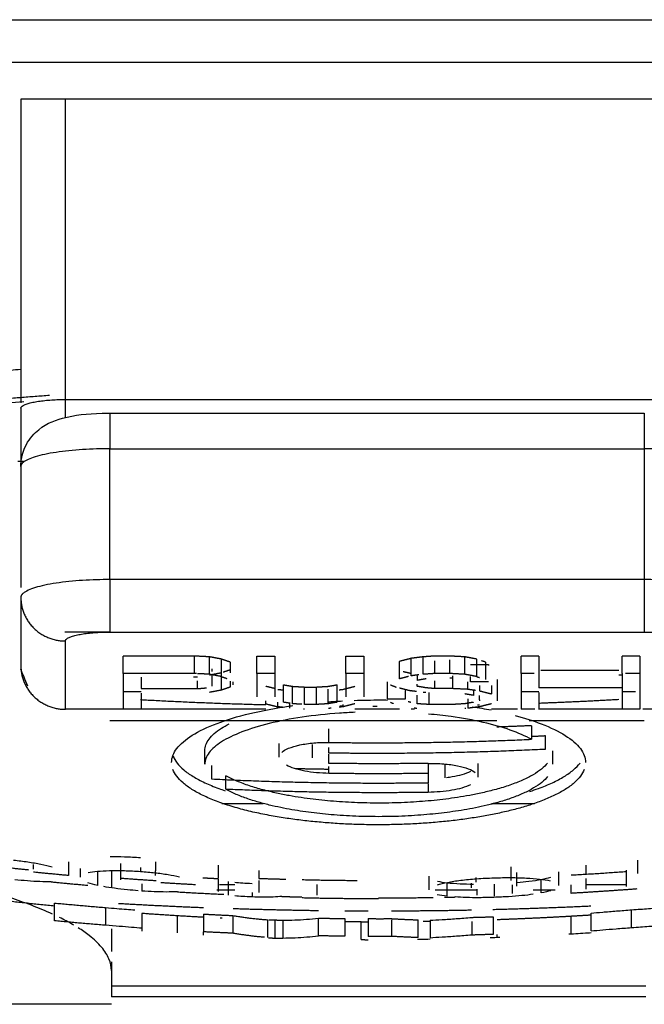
# Model space of a CAD drawing. Header units: millimetres. Extents: x 9946 to 11276, y -3292 to -1962.
# Tile 70 of 170: x 10835.63 to 10842.64, y -2589.94 to -2578.88. Entities that reach past the tile are written whole.
import ezdxf

# ---------------------------------------------------------------- set-up
doc = ezdxf.new("R2010")
doc.units = ezdxf.units.MM
doc.layers.add('ROXX NEO lite', color=7, linetype='Continuous', true_color=0x000000)

msp = doc.modelspace()

# ---------------------------------------------------------------- linework, layer by layer
at = {"layer": 'ROXX NEO lite', "color": 18, "lineweight": -3, "true_color": 0x000000}
for points, degree in [([(10800.438, -2578.88), (10825.138, -2578.88), (10849.838, -2578.88)], 2), ([(10829.288, -2579.355), (10839.638, -2579.355), (10849.988, -2579.355)], 2), ([(10843.638, -2579.773), (10839.638, -2579.773), (10835.638, -2579.773)], 2), ([(10835.638, -2579.773), (10835.638, -2579.843), (10835.638, -2579.913)], 2), ([(10836.138, -2583.145), (10836.138, -2581.459), (10836.138, -2579.773)], 2), ([(10835.638, -2579.913), (10835.638, -2581.548), (10835.638, -2583.184)], 2), ([(10836.138, -2583.145), (10839.638, -2583.145), (10843.138, -2583.145)], 2), ([(10836.638, -2583.297), (10839.638, -2583.297), (10842.638, -2583.297)], 2), ([(10836.638, -2585.167), (10836.638, -2584.433), (10836.638, -2583.698)], 2), ([(10836.638, -2583.698), (10839.638, -2583.698), (10842.638, -2583.698)], 2), ([(10842.638, -2583.698), (10842.638, -2584.433), (10842.638, -2585.167)], 2), ([(10835.667, -2583.842), (10835.635, -2583.842), (10835.603, -2583.842)], 2), ([(10835.638, -2583.897), (10835.638, -2584.576), (10835.638, -2585.256)], 2), ([(10842.638, -2585.167), (10839.638, -2585.167), (10836.638, -2585.167)], 2), ([(10835.638, -2585.367), (10835.638, -2585.751), (10835.638, -2586.134)], 2), ([(10836.132, -2585.754), (10836.385, -2585.754), (10836.638, -2585.754)], 2), ([(10836.638, -2585.757), (10839.638, -2585.757), (10842.638, -2585.757)], 2), ([(10836.138, -2586.624), (10836.138, -2586.241), (10836.138, -2585.857)], 2), ([(10836.788, -2586.222), (10836.788, -2586.124), (10836.788, -2586.026)], 2), ([(10837.588, -2586.026), (10837.188, -2586.026), (10836.788, -2586.026)], 2), ([(10837.588, -2586.222), (10837.588, -2586.124), (10837.588, -2586.026)], 2), ([(10837.755, -2586.035), (10837.672, -2586.031), (10837.588, -2586.026)], 2), ([(10837.755, -2586.231), (10837.755, -2586.133), (10837.755, -2586.035)], 2), ([(10837.888, -2586.06), (10837.822, -2586.047), (10837.755, -2586.035)], 2), ([(10837.888, -2586.06), (10837.888, -2586.158), (10837.888, -2586.256)], 2), ([(10837.988, -2586.094), (10837.938, -2586.077), (10837.888, -2586.06)], 2), ([(10838.288, -2586.026), (10838.388, -2586.026), (10838.488, -2586.026)], 2), ([(10838.288, -2586.222), (10838.288, -2586.124), (10838.288, -2586.026)], 2), ([(10838.488, -2586.026), (10838.488, -2586.124), (10838.488, -2586.222)], 2), ([(10839.288, -2586.026), (10839.388, -2586.026), (10839.488, -2586.026)], 2), ([(10839.288, -2586.222), (10839.288, -2586.124), (10839.288, -2586.026)], 2), ([(10839.488, -2586.026), (10839.488, -2586.124), (10839.488, -2586.222)], 2), ([(10840.022, -2586.052), (10839.955, -2586.069), (10839.888, -2586.086)], 2), ([(10840.155, -2586.035), (10840.088, -2586.043), (10840.022, -2586.052)], 2), ([(10840.022, -2586.248), (10840.022, -2586.15), (10840.022, -2586.052)], 2), ([(10840.288, -2586.026), (10840.222, -2586.031), (10840.155, -2586.035)], 2), ([(10840.155, -2586.231), (10840.155, -2586.133), (10840.155, -2586.035)], 2), ([(10840.455, -2586.026), (10840.372, -2586.026), (10840.288, -2586.026)], 2), ([(10840.622, -2586.035), (10840.538, -2586.031), (10840.455, -2586.026)], 2), ([(10840.455, -2586.222), (10840.455, -2586.145), (10840.455, -2586.067)], 2), ([(10840.755, -2586.06), (10840.688, -2586.047), (10840.622, -2586.035)], 2), ([(10840.622, -2586.231), (10840.622, -2586.133), (10840.622, -2586.035)], 2), ([(10840.755, -2586.06), (10840.755, -2586.158), (10840.755, -2586.256)], 2), ([(10841.255, -2586.222), (10841.255, -2586.124), (10841.255, -2586.026)], 2), ([(10841.455, -2586.026), (10841.355, -2586.026), (10841.255, -2586.026)], 2), ([(10841.455, -2586.026), (10841.455, -2586.124), (10841.455, -2586.222)], 2), ([(10842.388, -2586.222), (10842.388, -2586.124), (10842.388, -2586.026)], 2), ([(10842.588, -2586.026), (10842.488, -2586.026), (10842.388, -2586.026)], 2), ([(10842.588, -2586.026), (10842.588, -2586.124), (10842.588, -2586.222)], 2), ([(10835.717, -2586.366), (10835.688, -2586.295), (10835.658, -2586.222), (10835.638, -2586.175)], 3), ([(10837.788, -2586.201), (10837.788, -2586.186), (10837.788, -2586.171)], 2), ([(10837.988, -2586.094), (10837.988, -2586.154), (10837.988, -2586.214)], 2), ([(10839.888, -2586.282), (10839.888, -2586.184), (10839.888, -2586.086)], 2), ([(10840.288, -2586.222), (10840.288, -2586.15), (10840.288, -2586.078)], 2), ([(10840.688, -2586.12), (10840.788, -2586.12), (10840.888, -2586.12)], 2), ([(10840.855, -2586.094), (10840.833, -2586.087), (10840.812, -2586.08)], 2), ([(10840.855, -2586.094), (10840.855, -2586.192), (10840.855, -2586.29)], 2), ([(10840.888, -2586.12), (10840.888, -2586.126), (10840.888, -2586.133)], 2), ([(10836.788, -2586.222), (10836.788, -2586.422), (10836.788, -2586.621)], 2), ([(10837.588, -2586.222), (10837.188, -2586.222), (10836.788, -2586.222)], 2), ([(10836.988, -2586.265), (10836.988, -2586.328), (10836.988, -2586.392)], 2), ([(10837.622, -2586.265), (10837.6, -2586.265), (10837.578, -2586.265)], 2), ([(10837.611, -2586.223), (10837.6, -2586.223), (10837.588, -2586.222)], 2), ([(10837.755, -2586.231), (10837.687, -2586.227), (10837.62, -2586.224)], 2), ([(10837.755, -2586.238), (10837.822, -2586.226), (10837.888, -2586.213)], 2), ([(10837.888, -2586.256), (10837.822, -2586.243), (10837.755, -2586.231)], 2), ([(10837.788, -2586.366), (10837.788, -2586.302), (10837.788, -2586.237)], 2), ([(10837.888, -2586.256), (10837.92, -2586.267), (10837.952, -2586.278)], 2), ([(10837.888, -2586.265), (10837.888, -2586.337), (10837.888, -2586.409)], 2), ([(10837.91, -2586.205), (10837.949, -2586.192), (10837.988, -2586.179)], 2), ([(10838.288, -2586.222), (10838.288, -2586.354), (10838.288, -2586.485)], 2), ([(10838.488, -2586.222), (10838.388, -2586.222), (10838.288, -2586.222)], 2), ([(10838.488, -2586.222), (10838.488, -2586.354), (10838.488, -2586.485)], 2), ([(10839.288, -2586.222), (10839.288, -2586.354), (10839.288, -2586.485)], 2), ([(10839.488, -2586.222), (10839.388, -2586.222), (10839.288, -2586.222)], 2), ([(10839.488, -2586.222), (10839.488, -2586.354), (10839.488, -2586.485)], 2), ([(10839.991, -2586.255), (10839.94, -2586.269), (10839.888, -2586.282)], 2), ([(10839.929, -2586.198), (10839.975, -2586.21), (10840.022, -2586.221)], 2), ([(10840.108, -2586.237), (10840.065, -2586.242), (10840.022, -2586.248)], 2), ([(10840.088, -2586.248), (10840.088, -2586.273), (10840.088, -2586.299)], 2), ([(10840.188, -2586.282), (10840.138, -2586.29), (10840.088, -2586.299)], 2), ([(10840.288, -2586.222), (10840.222, -2586.227), (10840.155, -2586.231)], 2), ([(10840.455, -2586.222), (10840.372, -2586.222), (10840.288, -2586.222)], 2), ([(10840.622, -2586.231), (10840.538, -2586.227), (10840.455, -2586.222)], 2), ([(10840.488, -2586.273), (10840.472, -2586.273), (10840.455, -2586.273)], 2), ([(10840.488, -2586.392), (10840.488, -2586.321), (10840.488, -2586.249)], 2), ([(10840.755, -2586.256), (10840.688, -2586.243), (10840.622, -2586.231)], 2), ([(10840.688, -2586.316), (10840.688, -2586.286), (10840.688, -2586.256)], 2), ([(10840.755, -2586.256), (10840.771, -2586.262), (10840.788, -2586.267)], 2), ([(10841.255, -2586.222), (10841.255, -2586.422), (10841.255, -2586.621)], 2), ([(10841.403, -2586.222), (10841.329, -2586.222), (10841.255, -2586.222)], 2), ([(10841.455, -2586.222), (10841.455, -2586.303), (10841.455, -2586.383)], 2), ([(10842.351, -2586.187), (10841.914, -2586.187), (10841.477, -2586.187)], 2), ([(10842.353, -2586.238), (10842.371, -2586.238), (10842.388, -2586.238)], 2), ([(10842.388, -2586.222), (10842.388, -2586.303), (10842.388, -2586.383)], 2), ([(10842.588, -2586.222), (10842.507, -2586.222), (10842.427, -2586.222)], 2), ([(10842.588, -2586.222), (10842.588, -2586.422), (10842.588, -2586.621)], 2), ([(10836.988, -2586.392), (10837.305, -2586.392), (10837.622, -2586.392)], 2), ([(10837.622, -2586.392), (10837.622, -2586.348), (10837.622, -2586.304)], 2), ([(10837.622, -2586.392), (10837.672, -2586.388), (10837.722, -2586.383)], 2), ([(10837.988, -2586.375), (10837.938, -2586.392), (10837.888, -2586.409)], 2), ([(10837.988, -2586.309), (10837.988, -2586.342), (10837.988, -2586.375)], 2), ([(10838.022, -2586.35), (10838.022, -2586.333), (10838.022, -2586.316)], 2), ([(10838.494, -2586.393), (10838.441, -2586.379), (10838.388, -2586.366)], 2), ([(10838.588, -2586.545), (10838.588, -2586.447), (10838.588, -2586.349)], 2), ([(10838.588, -2586.349), (10838.638, -2586.357), (10838.688, -2586.366)], 2), ([(10838.688, -2586.562), (10838.688, -2586.464), (10838.688, -2586.366)], 2), ([(10838.688, -2586.366), (10838.755, -2586.37), (10838.822, -2586.374)], 2), ([(10838.822, -2586.57), (10838.822, -2586.472), (10838.822, -2586.374)], 2), ([(10838.822, -2586.374), (10838.888, -2586.374), (10838.955, -2586.374)], 2), ([(10838.955, -2586.374), (10839.022, -2586.37), (10839.088, -2586.366)], 2), ([(10838.955, -2586.374), (10838.955, -2586.472), (10838.955, -2586.57)], 2), ([(10839.088, -2586.366), (10839.138, -2586.357), (10839.188, -2586.349)], 2), ([(10839.188, -2586.545), (10839.188, -2586.447), (10839.188, -2586.349)], 2), ([(10839.255, -2586.4), (10839.322, -2586.383), (10839.388, -2586.366)], 2), ([(10839.755, -2586.511), (10839.755, -2586.413), (10839.755, -2586.315)], 2), ([(10839.788, -2586.349), (10839.82, -2586.362), (10839.851, -2586.375)], 2), ([(10839.888, -2586.383), (10839.955, -2586.4), (10840.022, -2586.417)], 2), ([(10840.088, -2586.366), (10840.088, -2586.354), (10840.088, -2586.341)], 2), ([(10840.188, -2586.383), (10840.138, -2586.375), (10840.088, -2586.366)], 2), ([(10840.288, -2586.392), (10840.238, -2586.388), (10840.188, -2586.383)], 2), ([(10840.288, -2586.392), (10840.288, -2586.349), (10840.288, -2586.305)], 2), ([(10840.488, -2586.392), (10840.388, -2586.392), (10840.288, -2586.392)], 2), ([(10840.655, -2586.4), (10840.572, -2586.396), (10840.488, -2586.392)], 2), ([(10840.655, -2586.4), (10840.655, -2586.358), (10840.655, -2586.316)], 2), ([(10840.888, -2586.316), (10840.788, -2586.316), (10840.688, -2586.316)], 2), ([(10840.788, -2586.355), (10840.788, -2586.386), (10840.788, -2586.417)], 2), ([(10840.922, -2586.357), (10840.922, -2586.404), (10840.922, -2586.451)], 2), ([(10840.988, -2586.289), (10840.988, -2586.387), (10840.988, -2586.485)], 2), ([(10842.388, -2586.383), (10841.922, -2586.383), (10841.455, -2586.383)], 2), ([(10842.388, -2586.383), (10842.388, -2586.409), (10842.388, -2586.434)], 2), ([(10836.788, -2586.425), (10836.888, -2586.425), (10836.988, -2586.425)], 2), ([(10836.988, -2586.443), (10836.988, -2586.532), (10836.988, -2586.621)], 2), ([(10837.888, -2586.409), (10837.822, -2586.422), (10837.755, -2586.434)], 2), ([(10838.522, -2586.4), (10838.552, -2586.403), (10838.582, -2586.407)], 2), ([(10839.088, -2586.562), (10839.088, -2586.48), (10839.088, -2586.399)], 2), ([(10839.212, -2586.405), (10839.234, -2586.402), (10839.255, -2586.4)], 2), ([(10839.955, -2586.414), (10839.955, -2586.462), (10839.955, -2586.511)], 2), ([(10840.081, -2586.425), (10840.051, -2586.421), (10840.022, -2586.417)], 2), ([(10840.088, -2586.562), (10840.088, -2586.513), (10840.088, -2586.464)], 2), ([(10840.185, -2586.436), (10840.17, -2586.435), (10840.155, -2586.434)], 2), ([(10840.222, -2586.57), (10840.222, -2586.504), (10840.222, -2586.437)], 2), ([(10840.722, -2586.468), (10840.672, -2586.46), (10840.622, -2586.451)], 2), ([(10840.742, -2586.412), (10840.699, -2586.406), (10840.655, -2586.4)], 2), ([(10840.655, -2586.508), (10840.655, -2586.56), (10840.655, -2586.613)], 2), ([(10840.722, -2586.408), (10840.722, -2586.438), (10840.722, -2586.468)], 2), ([(10840.788, -2586.417), (10840.855, -2586.434), (10840.922, -2586.451)], 2), ([(10840.788, -2586.519), (10840.788, -2586.494), (10840.788, -2586.468)], 2), ([(10840.988, -2586.485), (10840.988, -2586.506), (10840.988, -2586.528)], 2), ([(10841.255, -2586.425), (10841.355, -2586.425), (10841.455, -2586.425)], 2), ([(10841.455, -2586.434), (10841.455, -2586.528), (10841.455, -2586.621)], 2), ([(10842.388, -2586.425), (10842.465, -2586.425), (10842.541, -2586.425)], 2), ([(10842.388, -2586.434), (10842.388, -2586.528), (10842.388, -2586.621)], 2), ([(10838.388, -2586.562), (10838.388, -2586.545), (10838.388, -2586.528)], 2), ([(10838.388, -2586.562), (10838.455, -2586.579), (10838.522, -2586.596)], 2), ([(10838.522, -2586.596), (10838.522, -2586.57), (10838.522, -2586.545)], 2), ([(10838.582, -2586.603), (10838.552, -2586.599), (10838.522, -2586.596)], 2), ([(10838.662, -2586.557), (10838.625, -2586.551), (10838.588, -2586.545)], 2), ([(10838.655, -2586.556), (10838.655, -2586.584), (10838.655, -2586.613)], 2), ([(10838.793, -2586.568), (10838.741, -2586.565), (10838.688, -2586.562)], 2), ([(10838.955, -2586.57), (10838.888, -2586.57), (10838.822, -2586.57)], 2), ([(10839.088, -2586.562), (10839.022, -2586.566), (10838.955, -2586.57)], 2), ([(10839.188, -2586.545), (10839.138, -2586.553), (10839.088, -2586.562)], 2), ([(10839.122, -2586.613), (10839.106, -2586.613), (10839.091, -2586.614)], 2), ([(10839.255, -2586.596), (10839.233, -2586.598), (10839.211, -2586.601)], 2), ([(10839.388, -2586.562), (10839.322, -2586.579), (10839.255, -2586.596)], 2), ([(10839.255, -2586.571), (10839.255, -2586.583), (10839.255, -2586.596)], 2), ([(10839.955, -2586.511), (10839.855, -2586.511), (10839.755, -2586.511)], 2), ([(10839.788, -2586.545), (10839.803, -2586.551), (10839.819, -2586.558)], 2), ([(10839.988, -2586.536), (10840.003, -2586.54), (10840.018, -2586.544)], 2), ([(10840.086, -2586.614), (10840.07, -2586.613), (10840.055, -2586.613)], 2), ([(10840.222, -2586.57), (10840.155, -2586.566), (10840.088, -2586.562)], 2), ([(10840.488, -2586.57), (10840.355, -2586.57), (10840.222, -2586.57)], 2), ([(10840.622, -2586.562), (10840.555, -2586.566), (10840.488, -2586.57)], 2), ([(10840.722, -2586.545), (10840.672, -2586.553), (10840.622, -2586.562)], 2), ([(10840.633, -2586.614), (10840.629, -2586.614), (10840.624, -2586.614)], 2), ([(10840.788, -2586.596), (10840.722, -2586.604), (10840.655, -2586.613)], 2), ([(10840.706, -2586.595), (10840.78, -2586.606), (10840.851, -2586.619), (10840.92, -2586.632)], 3), ([(10840.788, -2586.519), (10840.788, -2586.525), (10840.788, -2586.53)], 2), ([(10840.922, -2586.562), (10840.855, -2586.579), (10840.788, -2586.596)], 2), ([(10836.788, -2586.624), (10836.463, -2586.624), (10836.138, -2586.624)], 2), ([(10836.988, -2586.621), (10836.888, -2586.621), (10836.788, -2586.621)], 2), ([(10838.388, -2586.624), (10837.683, -2586.624), (10836.978, -2586.624)], 2), ([(10838.822, -2586.621), (10838.817, -2586.621), (10838.812, -2586.621)], 2), ([(10839.888, -2586.624), (10839.638, -2586.624), (10839.388, -2586.624)], 2), ([(10840.059, -2586.624), (10840.04, -2586.624), (10840.02, -2586.624)], 2), ([(10841.215, -2586.624), (10841.068, -2586.624), (10840.922, -2586.624)], 2), ([(10841.41, -2586.621), (10841.332, -2586.621), (10841.255, -2586.621)], 2), ([(10842.388, -2586.624), (10841.92, -2586.624), (10841.452, -2586.624)], 2), ([(10842.588, -2586.621), (10842.488, -2586.621), (10842.388, -2586.621)], 2), ([(10843.138, -2586.624), (10842.88, -2586.624), (10842.621, -2586.624)], 2), ([(10840.982, -2586.755), (10838.81, -2586.755), (10836.638, -2586.755)], 2), ([(10842.638, -2586.755), (10841.993, -2586.755), (10841.347, -2586.755)], 2), ([(10841.371, -2586.808), (10841.371, -2586.885), (10841.371, -2586.961)], 2), ([(10839.097, -2586.996), (10839.097, -2586.92), (10839.097, -2586.843)], 2), ([(10841.525, -2586.92), (10841.525, -2586.997), (10841.525, -2587.074)], 2), ([(10838.54, -2587.162), (10838.54, -2587.085), (10838.54, -2587.009)], 2), ([(10838.567, -2587.108), (10838.585, -2587.091), (10838.636, -2587.061), (10838.764, -2587.022), (10838.927, -2586.999), (10839.041, -2586.995), (10839.097, -2586.996)], 3), ([(10838.911, -2587.171), (10838.911, -2587.094), (10838.911, -2587.018)], 2), ([(10839.097, -2587.116), (10839.097, -2587.085), (10839.097, -2587.054)], 2), ([(10837.703, -2587.242), (10837.703, -2587.165), (10837.703, -2587.089)], 2), ([(10839.097, -2587.231), (10839.097, -2587.18), (10839.097, -2587.129)], 2), ([(10841.607, -2587.089), (10841.607, -2587.165), (10841.607, -2587.242)], 2), ([(10837.784, -2587.41), (10837.784, -2587.334), (10837.784, -2587.257)], 2), ([(10841.551, -2587.228), (10841.533, -2587.251), (10841.487, -2587.296), (10841.393, -2587.36), (10841.275, -2587.42), (10841.131, -2587.477), (10840.973, -2587.525), (10840.819, -2587.563), (10840.677, -2587.592), (10840.541, -2587.614), (10840.409, -2587.633), (10840.278, -2587.648), (10840.147, -2587.659), (10840.013, -2587.668), (10839.876, -2587.675), (10839.735, -2587.678), (10839.594, -2587.678), (10839.454, -2587.675), (10839.316, -2587.669), (10839.182, -2587.661), (10839.049, -2587.649), (10838.919, -2587.635), (10838.787, -2587.617), (10838.652, -2587.595), (10838.51, -2587.567), (10838.357, -2587.53), (10838.204, -2587.485), (10838.06, -2587.431), (10837.977, -2587.391), (10837.939, -2587.37)], 3), ([(10839.097, -2587.344), (10839.051, -2587.343), (10838.957, -2587.338), (10838.824, -2587.32), (10838.705, -2587.29), (10838.645, -2587.266), (10838.62, -2587.253)], 3), ([(10839.097, -2587.344), (10839.097, -2587.306), (10839.097, -2587.268)], 2), ([(10840.213, -2587.231), (10840.272, -2587.231), (10840.389, -2587.234), (10840.544, -2587.255), (10840.669, -2587.29), (10840.722, -2587.318), (10840.741, -2587.334)], 3), ([(10840.213, -2587.241), (10840.213, -2587.292), (10840.213, -2587.344)], 2), ([(10840.398, -2587.242), (10840.398, -2587.319), (10840.398, -2587.395)], 2), ([(10840.77, -2587.233), (10840.77, -2587.31), (10840.77, -2587.386)], 2), ([(10841.964, -2587.299), (10841.954, -2587.325), (10841.925, -2587.376), (10841.854, -2587.452), (10841.755, -2587.524), (10841.632, -2587.591), (10841.496, -2587.65), (10841.352, -2587.701), (10841.204, -2587.744), (10841.052, -2587.781), (10840.893, -2587.814), (10840.729, -2587.842), (10840.559, -2587.867), (10840.383, -2587.886), (10840.201, -2587.902), (10840.015, -2587.913), (10839.825, -2587.92), (10839.635, -2587.922), (10839.447, -2587.919), (10839.26, -2587.912), (10839.077, -2587.9), (10838.895, -2587.883), (10838.716, -2587.862), (10838.537, -2587.836), (10838.357, -2587.803), (10838.176, -2587.763), (10837.999, -2587.714), (10837.83, -2587.657), (10837.681, -2587.593), (10837.555, -2587.524), (10837.456, -2587.452), (10837.384, -2587.376), (10837.355, -2587.325), (10837.346, -2587.299)], 3), ([(10837.939, -2587.522), (10837.939, -2587.446), (10837.939, -2587.37)], 2), ([(10841.553, -2587.378), (10841.536, -2587.401), (10841.492, -2587.445), (10841.4, -2587.508), (10841.283, -2587.569), (10841.151, -2587.621), (10841.011, -2587.666), (10840.874, -2587.702), (10840.742, -2587.731), (10840.614, -2587.755), (10840.488, -2587.774), (10840.361, -2587.791), (10840.23, -2587.804), (10840.095, -2587.815), (10839.953, -2587.824), (10839.807, -2587.829), (10839.706, -2587.83), (10839.655, -2587.83)], 3), ([(10840.213, -2587.344), (10840.213, -2587.398), (10840.213, -2587.452)], 2), ([(10840.213, -2587.462), (10840.213, -2587.509), (10840.213, -2587.557)], 2), ([(10840.688, -2587.472), (10840.661, -2587.485), (10840.589, -2587.511), (10840.484, -2587.534), (10840.344, -2587.552), (10840.256, -2587.556), (10840.213, -2587.557)], 3), ([(10839.655, -2587.83), (10839.605, -2587.83), (10839.506, -2587.829), (10839.363, -2587.824), (10839.224, -2587.816), (10839.09, -2587.805), (10838.962, -2587.792), (10838.837, -2587.776), (10838.713, -2587.758), (10838.588, -2587.735), (10838.461, -2587.708), (10838.326, -2587.674), (10838.187, -2587.631), (10838.054, -2587.581), (10837.975, -2587.542), (10837.939, -2587.522)], 3), ([(10837.893, -2587.682), (10838.126, -2587.682), (10838.359, -2587.682)], 2), ([(10840.921, -2587.682), (10841.163, -2587.682), (10841.404, -2587.682)], 2), ([(10835.556, -2588.318), (10835.612, -2588.324), (10835.717, -2588.337), (10835.867, -2588.363), (10835.951, -2588.383), (10835.991, -2588.393)], 3), ([(10835.778, -2588.368), (10835.778, -2588.393), (10835.778, -2588.418)], 2), ([(10836.172, -2588.338), (10836.172, -2588.415), (10836.172, -2588.491)], 2), ([(10836.757, -2588.355), (10836.757, -2588.432), (10836.757, -2588.508)], 2), ([(10837.149, -2588.337), (10837.148, -2588.413), (10837.148, -2588.489)], 2), ([(10842.563, -2588.317), (10842.563, -2588.393), (10842.563, -2588.47)], 2), ([(10836.306, -2588.411), (10836.306, -2588.46), (10836.306, -2588.509)], 2), ([(10836.394, -2588.458), (10836.423, -2588.451), (10836.458, -2588.447), (10836.497, -2588.443)], 3), ([(10836.497, -2588.443), (10836.538, -2588.439), (10836.629, -2588.434), (10836.798, -2588.434), (10836.92, -2588.441), (10836.983, -2588.445)], 3), ([(10836.501, -2588.602), (10836.501, -2588.525), (10836.501, -2588.449)], 2), ([(10836.655, -2588.435), (10836.655, -2588.532), (10836.655, -2588.629)], 2), ([(10836.983, -2588.399), (10836.983, -2588.422), (10836.983, -2588.445)], 2), ([(10836.983, -2588.445), (10837.039, -2588.449), (10837.144, -2588.458), (10837.295, -2588.479), (10837.379, -2588.495), (10837.418, -2588.504)], 3), ([(10840.224, -2588.651), (10840.224, -2588.575), (10840.224, -2588.499)], 2), ([(10841.141, -2588.395), (10841.141, -2588.471), (10841.141, -2588.547)], 2), ([(10841.206, -2588.609), (10841.206, -2588.533), (10841.206, -2588.457)], 2), ([(10841.677, -2588.602), (10841.677, -2588.526), (10841.677, -2588.45)], 2), ([(10842.435, -2588.432), (10842.435, -2588.466), (10842.435, -2588.501)], 2), ([(10835.979, -2588.562), (10835.938, -2588.562), (10835.854, -2588.561), (10835.713, -2588.552), (10835.618, -2588.543), (10835.569, -2588.538)], 3), ([(10836.501, -2588.602), (10836.457, -2588.592), (10836.421, -2588.582), (10836.392, -2588.572)], 3), ([(10836.757, -2588.503), (10836.757, -2588.521), (10836.757, -2588.54)], 2), ([(10836.996, -2588.583), (10836.996, -2588.624), (10836.996, -2588.665)], 2), ([(10838.04, -2588.594), (10837.955, -2588.594), (10837.87, -2588.594)], 2), ([(10837.966, -2588.558), (10837.966, -2588.634), (10837.966, -2588.71)], 2), ([(10838.04, -2588.567), (10838.067, -2588.57), (10838.127, -2588.574), (10838.197, -2588.578), (10838.234, -2588.579)], 3), ([(10840.316, -2588.594), (10840.347, -2588.585), (10840.385, -2588.576), (10840.429, -2588.568)], 3), ([(10840.317, -2588.554), (10840.347, -2588.561), (10840.383, -2588.567), (10840.425, -2588.572)], 3), ([(10840.425, -2588.724), (10840.425, -2588.648), (10840.425, -2588.572)], 2), ([(10840.429, -2588.568), (10840.472, -2588.559), (10840.571, -2588.543), (10840.753, -2588.526), (10840.885, -2588.519), (10840.951, -2588.517)], 3), ([(10840.694, -2588.577), (10840.694, -2588.602), (10840.694, -2588.628)], 2), ([(10840.747, -2588.512), (10840.747, -2588.538), (10840.747, -2588.564)], 2), ([(10840.951, -2588.517), (10841.015, -2588.515), (10841.142, -2588.513), (10841.318, -2588.518), (10841.418, -2588.526), (10841.463, -2588.531)], 3), ([(10840.951, -2588.589), (10840.951, -2588.655), (10840.951, -2588.722)], 2), ([(10841.155, -2588.595), (10841.155, -2588.643), (10841.155, -2588.691)], 2), ([(10841.463, -2588.531), (10841.508, -2588.536), (10841.549, -2588.543), (10841.581, -2588.55)], 3), ([(10841.482, -2588.534), (10841.522, -2588.526), (10841.558, -2588.518), (10841.587, -2588.509)], 3), ([(10841.482, -2588.687), (10841.482, -2588.61), (10841.482, -2588.534)], 2), ([(10841.816, -2588.691), (10841.816, -2588.659), (10841.816, -2588.627), (10841.816, -2588.594)], 3), ([(10842.443, -2588.594), (10842.21, -2588.594), (10841.977, -2588.594)], 2), ([(10837.396, -2588.674), (10837.356, -2588.675), (10837.273, -2588.677), (10837.136, -2588.674), (10837.044, -2588.669), (10836.996, -2588.665)], 3), ([(10837.839, -2588.651), (10837.94, -2588.651), (10838.04, -2588.651)], 2), ([(10838.234, -2588.732), (10838.197, -2588.73), (10838.128, -2588.727), (10838.068, -2588.722), (10838.04, -2588.719)], 3), ([(10838.234, -2588.683), (10838.234, -2588.707), (10838.234, -2588.732)], 2), ([(10840.29, -2588.651), (10840.523, -2588.651), (10840.755, -2588.651)], 2), ([(10840.425, -2588.724), (10840.381, -2588.719), (10840.343, -2588.713), (10840.313, -2588.706)], 3), ([(10840.757, -2588.643), (10840.757, -2588.676), (10840.757, -2588.71)], 2), ([(10841.391, -2588.702), (10841.352, -2588.707), (10841.266, -2588.718), (10841.118, -2588.729), (10841.008, -2588.734), (10840.95, -2588.736)], 3), ([(10841.391, -2588.651), (10841.515, -2588.651), (10841.638, -2588.651)], 2), ([(10841.587, -2588.661), (10841.558, -2588.67), (10841.522, -2588.679), (10841.482, -2588.687)], 3), ([(10836.017, -2588.999), (10836.017, -2588.899), (10836.017, -2588.8)], 2), ([(10838.567, -2588.726), (10838.538, -2588.729), (10838.476, -2588.733), (10838.362, -2588.735), (10838.279, -2588.734), (10838.234, -2588.732)], 3), ([(10840.95, -2588.736), (10840.892, -2588.738), (10840.782, -2588.741), (10840.636, -2588.739), (10840.552, -2588.735), (10840.513, -2588.732)], 3), ([(10836.59, -2588.851), (10836.634, -2588.854), (10836.718, -2588.861), (10836.826, -2588.87), (10836.889, -2588.875), (10836.918, -2588.878)], 3), ([(10836.59, -2588.851), (10836.59, -2588.95), (10836.59, -2589.05)], 2), ([(10836.999, -2589.117), (10836.999, -2589.017), (10836.999, -2588.916)], 2), ([(10837.392, -2588.935), (10837.392, -2589.035), (10837.392, -2589.134)], 2), ([(10837.688, -2588.924), (10837.688, -2589.024), (10837.688, -2589.123)], 2), ([(10838.019, -2588.94), (10838.019, -2589.039), (10838.019, -2589.139)], 2), ([(10842.042, -2588.935), (10842.029, -2588.936), (10842.016, -2588.937), (10842.003, -2588.938)], 3), ([(10842.041, -2588.914), (10842.081, -2588.91), (10842.166, -2588.902), (10842.324, -2588.889), (10842.437, -2588.88), (10842.496, -2588.876)], 3), ([(10842.041, -2589.113), (10842.041, -2589.013), (10842.041, -2588.914)], 2), ([(10842.496, -2588.876), (10842.564, -2588.871), (10842.687, -2588.862), (10842.856, -2588.85), (10842.944, -2588.845), (10842.984, -2588.843)], 3), ([(10842.496, -2589.075), (10842.496, -2588.975), (10842.496, -2588.876)], 2), ([(10836.998, -2589.083), (10836.962, -2589.08), (10836.882, -2589.073), (10836.747, -2589.063), (10836.644, -2589.054), (10836.59, -2589.05)], 3), ([(10838.413, -2589.188), (10838.413, -2589.088), (10838.413, -2588.988)], 2), ([(10838.492, -2589.193), (10838.492, -2589.093), (10838.492, -2588.993)], 2), ([(10838.581, -2588.993), (10838.625, -2588.993), (10838.713, -2588.991), (10838.845, -2588.983), (10838.934, -2588.975), (10838.979, -2588.97)], 3), ([(10838.581, -2588.993), (10838.581, -2589.093), (10838.581, -2589.193)], 2), ([(10838.979, -2589.168), (10838.979, -2589.069), (10838.979, -2588.97)], 2), ([(10839.275, -2588.974), (10839.275, -2589.073), (10839.275, -2589.172)], 2), ([(10839.461, -2589.211), (10839.461, -2589.111), (10839.461, -2589.011)], 2), ([(10839.537, -2588.975), (10839.537, -2589.075), (10839.537, -2589.174)], 2), ([(10839.799, -2588.989), (10839.799, -2589.082), (10839.799, -2589.174)], 2), ([(10840.1, -2589.188), (10840.1, -2589.089), (10840.1, -2588.989)], 2), ([(10840.234, -2588.994), (10840.273, -2588.991), (10840.365, -2588.986), (10840.525, -2588.976), (10840.64, -2588.966), (10840.7, -2588.961)], 3), ([(10840.234, -2588.994), (10840.234, -2589.093), (10840.234, -2589.193)], 2), ([(10840.7, -2589.007), (10840.7, -2589.083), (10840.7, -2589.16)], 2), ([(10840.94, -2588.954), (10840.94, -2589.053), (10840.94, -2589.152)], 2), ([(10841.817, -2589.143), (10841.817, -2589.043), (10841.817, -2588.943)], 2), ([(10842.496, -2589.075), (10842.565, -2589.07), (10842.694, -2589.06), (10842.851, -2589.05), (10842.943, -2589.045), (10842.984, -2589.042)], 3), ([(10836.655, -2589.089), (10836.655, -2589.217), (10836.655, -2589.345)], 2), ([(10837.688, -2589.16), (10837.688, -2589.142), (10837.688, -2589.123)], 2), ([(10840.7, -2589.16), (10840.64, -2589.165), (10840.526, -2589.174), (10840.366, -2589.185), (10840.273, -2589.19), (10840.234, -2589.193)], 3), ([(10840.985, -2589.188), (10840.985, -2589.17), (10840.985, -2589.152)], 2), ([(10842.003, -2589.138), (10841.932, -2589.143), (10841.861, -2589.147), (10841.79, -2589.151)], 3), ([(10842.042, -2589.136), (10842.029, -2589.136), (10842.016, -2589.137), (10842.003, -2589.138)], 3), ([(10842.041, -2589.113), (10842.082, -2589.109), (10842.169, -2589.101), (10842.318, -2589.089), (10842.434, -2589.08), (10842.496, -2589.075)], 3), ([(10838.581, -2589.193), (10838.626, -2589.192), (10838.717, -2589.19), (10838.85, -2589.181), (10838.936, -2589.173), (10838.979, -2589.168)], 3), ([(10840.235, -2589.207), (10840.197, -2589.208), (10840.16, -2589.208), (10840.123, -2589.209)], 3), ([(10841.015, -2589.187), (10840.979, -2589.188), (10840.943, -2589.19), (10840.906, -2589.191)], 3), ([(10836.655, -2589.462), (10836.655, -2589.494), (10836.655, -2589.527), (10836.655, -2589.559)], 3), ([(10836.655, -2589.559), (10836.655, -2589.646), (10836.655, -2589.733)], 2), ([(10842.655, -2589.733), (10839.655, -2589.733), (10836.655, -2589.733)], 2), ([(10842.655, -2589.853), (10839.655, -2589.853), (10836.655, -2589.853)], 2)]:
    msp.add_open_spline(points, degree=degree, dxfattribs=at)
for points, weights, degree in [([(10835.638, -2582.808), (10833.915, -2582.96), (10832.592, -2583.228)], [0.883358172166, 0.853026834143, 0.8535626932], 2), ([(10835.67, -2583.172), (10831.249, -2583.538), (10829.766, -2584.445)], [0.887225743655, 0.812921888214, 0.902582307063], 2), ([(10835.638, -2583.244), (10835.638, -2583.145), (10836.138, -2583.145)], [1, 0.707106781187, 1], 2), ([(10836.138, -2583.347), (10836.138, -2583.249), (10836.138, -2583.145)], [0.93870236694, 0.963420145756, 1], 2), ([(10835.638, -2583.244), (10835.638, -2583.609), (10835.638, -2583.896)], [1, 0.918786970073, 0.896043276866], 2), ([(10836.638, -2583.297), (10836.638, -2583.297), (10836.638, -2583.698)], [1, 0.774392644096, 1], 2), ([(10842.638, -2583.297), (10842.638, -2583.297), (10842.638, -2583.698)], [1, 0.774399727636, 1], 2), ([(10836.638, -2583.698), (10835.638, -2583.698), (10835.638, -2583.897)], [1, 0.707106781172, 1], 2), ([(10843.638, -2583.897), (10843.638, -2583.698), (10842.638, -2583.698)], [1, 0.707106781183, 1], 2), ([(10836.638, -2585.167), (10835.638, -2585.167), (10835.638, -2585.367)], [1, 0.707106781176, 1], 2), ([(10836.638, -2585.167), (10836.638, -2585.657), (10836.638, -2585.757)], [1, 0.707106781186, 1], 2), ([(10843.638, -2585.367), (10843.638, -2585.167), (10842.638, -2585.167)], [1, 0.707106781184, 1], 2), ([(10842.638, -2585.167), (10842.638, -2585.657), (10842.638, -2585.757)], [1, 0.70710678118, 1], 2), ([(10835.638, -2585.367), (10835.638, -2585.857), (10836.138, -2585.857)], [1, 0.707106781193, 1], 2), ([(10836.138, -2585.857), (10836.138, -2585.757), (10836.638, -2585.757)], [1, 0.707106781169, 1], 2), ([(10842.638, -2585.757), (10843.138, -2585.757), (10843.138, -2585.857)], [1, 0.707106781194, 1], 2), ([(10835.638, -2586.134), (10835.638, -2586.624), (10836.138, -2586.624)], [1, 0.707106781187, 1], 2), ([(10836.982, -2586.515), (10837.675, -2586.554), (10838.388, -2586.572)], [0.912464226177, 0.930207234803, 0.953294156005], 2), ([(10839.218, -2586.586), (10839.236, -2586.586), (10839.255, -2586.586)], [0.983074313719, 0.983794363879, 0.984518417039], 2), ([(10839.589, -2586.588), (10839.614, -2586.588), (10839.638, -2586.588)], [0.997971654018, 0.998982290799, 1], 2), ([(10840.767, -2586.575), (10840.777, -2586.575), (10840.788, -2586.574)], [0.957377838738, 0.957022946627, 0.956669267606], 2), ([(10841.455, -2586.554), (10841.908, -2586.537), (10842.351, -2586.512)], [0.935470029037, 0.922168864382, 0.911027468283], 2), ([(10841.371, -2586.808), (10841.176, -2586.817), (10840.982, -2586.824)], [1, 0.999938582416, 0.999905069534], 2), ([(10841.371, -2586.928), (10841.448, -2586.924), (10841.525, -2586.92)], [0.999951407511, 0.999973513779, 1], 2), ([(10839.097, -2586.996), (10839.376, -2587), (10839.655, -2587)], [1, 0.99997171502, 1], 2), ([(10839.655, -2587), (10840.514, -2587), (10841.371, -2586.961)], [1, 0.999731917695, 1], 2), ([(10839.655, -2587.12), (10839.376, -2587.12), (10839.097, -2587.116)], [1, 0.999971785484, 1], 2), ([(10841.525, -2587.074), (10840.591, -2587.12), (10839.655, -2587.12)], [1, 0.999682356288, 1], 2), ([(10840.213, -2587.231), (10839.655, -2587.24), (10839.097, -2587.231)], [1, 0.999887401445, 1], 2), ([(10839.098, -2587.299), (10838.909, -2587.297), (10838.719, -2587.292)], [0.999866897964, 0.999840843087, 0.999840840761], 2), ([(10839.655, -2587.348), (10839.376, -2587.348), (10839.097, -2587.344)], [1, 0.999971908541, 1], 2), ([(10840.213, -2587.344), (10839.934, -2587.348), (10839.655, -2587.348)], [1, 0.999971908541, 1], 2), ([(10839.655, -2587.456), (10838.719, -2587.456), (10837.784, -2587.41)], [1, 0.999684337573, 1], 2), ([(10840.213, -2587.452), (10839.934, -2587.456), (10839.655, -2587.456)], [1, 0.999971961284, 1], 2), ([(10839.655, -2587.561), (10838.796, -2587.561), (10837.939, -2587.522)], [1, 0.999734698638, 1], 2), ([(10840.213, -2587.557), (10839.934, -2587.561), (10839.655, -2587.561)], [1, 0.999972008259, 1], 2), ([(10836.017, -2588.834), (10834.775, -2588.713), (10833.534, -2588.529), (10832.297, -2588.28)], [0.896494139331, 0.885902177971, 0.876135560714, 0.867194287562], 3), ([(10835.728, -2588.43), (10835.529, -2588.409), (10835.329, -2588.387)], [0.999996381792, 0.999983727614, 1], 2), ([(10837.859, -2588.517), (10837.859, -2588.453), (10837.859, -2588.376)], [1, 0.999908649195, 1], 2), ([(10841.985, -2588.482), (10841.985, -2588.432), (10841.985, -2588.373)], [0.99998915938, 0.999937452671, 1], 2), ([(10836.172, -2588.491), (10835.976, -2588.473), (10835.781, -2588.453)], [1, 0.999970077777, 0.9999679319], 2), ([(10838.31, -2588.434), (10838.31, -2588.48), (10838.31, -2588.523)], [1, 0.999973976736, 1], 2), ([(10841.816, -2588.485), (10842.126, -2588.468), (10842.435, -2588.445)], [1, 0.999965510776, 1], 2), ([(10835.979, -2588.562), (10836.184, -2588.582), (10836.389, -2588.6)], [1, 0.999978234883, 0.999986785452], 2), ([(10837.158, -2588.551), (10836.957, -2588.538), (10836.757, -2588.523)], [0.999996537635, 0.999983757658, 1], 2), ([(10837.599, -2588.595), (10837.405, -2588.585), (10837.211, -2588.572)], [1, 0.999970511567, 0.999968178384], 2), ([(10837.859, -2588.529), (10837.771, -2588.524), (10837.683, -2588.52)], [1, 0.999997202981, 1], 2), ([(10837.859, -2588.669), (10837.859, -2588.606), (10837.859, -2588.529)], [1, 0.999909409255, 1], 2), ([(10838.31, -2588.523), (10838.462, -2588.528), (10838.614, -2588.532)], [1, 0.999991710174, 1], 2), ([(10838.31, -2588.547), (10838.31, -2588.621), (10838.31, -2588.683)], [1, 0.999915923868, 1], 2), ([(10838.796, -2588.537), (10839.106, -2588.544), (10839.415, -2588.546)], [1, 0.999965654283, 1], 2), ([(10838.965, -2588.71), (10838.965, -2588.655), (10838.965, -2588.59)], [1, 0.999932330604, 1], 2), ([(10841.985, -2588.644), (10841.985, -2588.59), (10841.985, -2588.525)], [1, 0.999932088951, 1], 2), ([(10842.435, -2588.501), (10842.435, -2588.562), (10842.435, -2588.614)], [1, 0.999937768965, 1], 2), ([(10837.396, -2588.674), (10837.657, -2588.69), (10837.918, -2588.702)], [1, 0.999975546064, 1], 2), ([(10842.555, -2588.642), (10842.185, -2588.67), (10841.816, -2588.691)], [0.999993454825, 0.999947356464, 1], 2), ([(10836.017, -2588.8), (10836.303, -2588.827), (10836.59, -2588.851)], [1, 0.999969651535, 1], 2), ([(10837.69, -2588.854), (10837.206, -2588.835), (10836.733, -2588.807)], [0.875268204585, 0.878102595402, 0.882938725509], 2), ([(10838.567, -2588.726), (10838.681, -2588.729), (10838.794, -2588.732)], [1, 0.999995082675, 1], 2), ([(10839.655, -2588.753), (10839.226, -2588.753), (10838.796, -2588.743)], [1, 0.999933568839, 1], 2), ([(10839.655, -2588.742), (10839.962, -2588.742), (10840.269, -2588.737)], [1, 0.999952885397, 0.999973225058], 2), ([(10840.393, -2588.735), (10840.453, -2588.733), (10840.513, -2588.732)], [0.999984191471, 0.999990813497, 1], 2), ([(10837.688, -2588.96), (10837.458, -2588.948), (10837.228, -2588.934), (10836.997, -2588.917)], [0.911524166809, 0.909374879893, 0.907255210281, 0.905165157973], 3), ([(10837.688, -2588.924), (10837.853, -2588.933), (10838.019, -2588.94)], [1, 0.999989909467, 1], 2), ([(10838.019, -2588.94), (10838.216, -2588.975), (10838.413, -2588.988)], [1, 0.999857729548, 1], 2), ([(10838.98, -2588.887), (10838.498, -2588.88), (10838.021, -2588.865)], [0.871277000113, 0.871481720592, 0.873575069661], 2), ([(10839.537, -2588.891), (10839.406, -2588.891), (10839.275, -2588.89)], [0.871670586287, 0.871430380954, 0.87132894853], 2), ([(10840.699, -2588.881), (10840.25, -2588.89), (10839.799, -2588.891)], [0.876567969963, 0.87360001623, 0.872289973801], 2), ([(10842.037, -2588.836), (10841.493, -2588.861), (10840.938, -2588.875)], [0.889424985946, 0.882550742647, 0.878277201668], 2), ([(10842.003, -2588.938), (10841.664, -2588.959), (10841.324, -2588.976), (10840.985, -2588.988)], [0.907983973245, 0.911118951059, 0.914318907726, 0.917583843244], 3), ([(10836.59, -2589.05), (10836.303, -2589.027), (10836.017, -2588.999)], [1, 0.999969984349, 1], 2), ([(10837.9, -2588.97), (10837.888, -2588.97), (10837.875, -2588.969)], [1, 0.999999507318, 0.999999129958], 2), ([(10838.579, -2588.996), (10838.501, -2588.994), (10838.423, -2588.991)], [1, 0.999997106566, 0.999998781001], 2), ([(10838.979, -2588.97), (10839.127, -2588.972), (10839.275, -2588.974)], [1, 0.999991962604, 1], 2), ([(10839.461, -2589.011), (10839.399, -2589.011), (10839.337, -2589.01), (10839.275, -2589.01)], [0.928875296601, 0.928242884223, 0.927612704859, 0.92698475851], 3), ([(10839.461, -2589.011), (10839.499, -2589.011), (10839.537, -2589.011)], [1, 0.999987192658, 0.999977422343], 2), ([(10839.537, -2588.975), (10839.668, -2588.976), (10839.799, -2588.975)], [1, 0.999993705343, 1], 2), ([(10839.799, -2588.975), (10839.95, -2588.984), (10840.1, -2588.989)], [1, 0.999974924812, 1], 2), ([(10840.235, -2589.007), (10840.208, -2589.008), (10840.181, -2589.008), (10840.154, -2589.008)], [0.924972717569, 0.925243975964, 0.925515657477, 0.925787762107], 3), ([(10840.7, -2588.961), (10840.82, -2588.958), (10840.94, -2588.954)], [1, 0.999994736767, 1], 2), ([(10838.019, -2589.139), (10837.853, -2589.132), (10837.688, -2589.123)], [1, 0.99999001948, 1], 2), ([(10838.372, -2589.185), (10838.196, -2589.17), (10838.019, -2589.139)], [0.999974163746, 0.999873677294, 1], 2), ([(10840.94, -2589.152), (10840.82, -2589.156), (10840.7, -2589.16)], [1, 0.999994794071, 1], 2), ([(10838.42, -2589.191), (10838.5, -2589.194), (10838.579, -2589.196)], [0.999998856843, 0.999997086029, 1], 2), ([(10839.275, -2589.172), (10839.127, -2589.171), (10838.979, -2589.168)], [1, 0.99999205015, 1], 2), ([(10839.461, -2589.211), (10839.499, -2589.211), (10839.537, -2589.212)], [1, 0.999998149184, 0.999997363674], 2), ([(10839.655, -2589.174), (10839.596, -2589.174), (10839.537, -2589.174)], [1, 0.999998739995, 1], 2), ([(10839.799, -2589.174), (10839.727, -2589.174), (10839.655, -2589.174)], [1, 0.99999811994, 1], 2), ([(10840.1, -2589.188), (10839.95, -2589.183), (10839.799, -2589.174)], [1, 0.999975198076, 1], 2), ([(10840.092, -2589.206), (10840.117, -2589.205), (10840.143, -2589.204)], [0.999990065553, 0.999994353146, 1], 2), ([(10836.655, -2589.733), (10836.655, -2589.853), (10836.655, -2589.853)], [1, 0.994968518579, 1], 2)]:
    msp.add_rational_spline(points, weights, degree=degree, dxfattribs=at)
msp.add_rational_spline([(10829.005, -2585.087), (10829.005, -2583.749), (10835.061, -2583.172), (10835.502, -2583.129), (10835.961, -2583.096)], [1, 0.845962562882, 1, 0.986919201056, 0.976060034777], degree=2, knots=[0, 0, 0, 11.97973, 11.97973, 12.997044, 12.997044, 12.997044], dxfattribs=at)
for points, knots in [([(10835.638, -2583.897), (10835.638, -2583.83), (10835.651, -2583.763), (10835.676, -2583.701), (10835.705, -2583.63), (10835.749, -2583.567), (10835.802, -2583.516), (10835.898, -2583.424), (10835.998, -2583.384), (10836.107, -2583.355), (10836.242, -2583.318), (10836.38, -2583.304), (10836.55, -2583.299), (10836.58, -2583.298), (10836.609, -2583.297), (10836.638, -2583.297)], [0.34391, 0.34391, 0.34391, 0.34391, 0.549763, 0.549763, 0.549763, 0.785299, 0.785299, 0.785299, 1.190584, 1.190584, 1.190584, 1.69013, 1.69013, 1.69013, 1.778425, 1.778425, 1.778425, 1.778425]), ([(10837.331, -2587.221), (10837.331, -2587.168), (10837.371, -2587.063), (10837.545, -2586.913), (10837.827, -2586.778), (10838.194, -2586.668), (10838.512, -2586.608), (10838.681, -2586.584), (10838.691, -2586.582)], [-7.363903, -7.363903, -7.363903, -7.363903, -6.83791, -6.311917, -5.785924, -5.259931, -4.733938, -4.699376, -4.699376, -4.699376, -4.699376]), ([(10839.087, -2586.54), (10839.108, -2586.539), (10839.162, -2586.535), (10839.217, -2586.532), (10839.251, -2586.53)], [-4.2738207, -4.2738207, -4.2738207, -4.2738207, -4.2079446, -4.1044914, -4.1044914, -4.1044914, -4.1044914]), ([(10839.38, -2586.524), (10839.477, -2586.521), (10839.603, -2586.519), (10839.728, -2586.519), (10839.755, -2586.52)], [-3.9755057, -3.9755057, -3.9755057, -3.9755057, -3.6819515, -3.6009047, -3.6009047, -3.6009047, -3.6009047]), ([(10839.39, -2586.658), (10839.332, -2586.66), (10839.129, -2586.672), (10838.785, -2586.709), (10838.419, -2586.779), (10838.105, -2586.876), (10837.876, -2586.989), (10837.738, -2587.108), (10837.703, -2587.197), (10837.703, -2587.242)], [0.267165, 0.267165, 0.267165, 0.267165, 0.441687, 0.883374, 1.325061, 1.766749, 2.208436, 2.650123, 3.09181, 3.09181, 3.09181, 3.09181]), ([(10841.371, -2586.961), (10841.304, -2586.924), (10841.143, -2586.854), (10840.839, -2586.768), (10840.519, -2586.71), (10840.302, -2586.685), (10840.216, -2586.678)], [0, 0, 0, 0, 0.422264, 0.844527, 1.266791, 1.535595, 1.535595, 1.535595, 1.535595]), ([(10841.187, -2586.693), (10841.295, -2586.722), (10841.513, -2586.792), (10841.767, -2586.915), (10841.939, -2587.064), (10841.979, -2587.168), (10841.979, -2587.221)], [-2.014719, -2.014719, -2.014719, -2.014719, -1.577979, -1.051986, -0.525993, 0, 0, 0, 0]), ([(10837.703, -2587.089), (10837.703, -2587.045), (10837.735, -2586.958), (10837.85, -2586.858), (10837.945, -2586.804), (10837.976, -2586.788)], [0, 0, 0, 0, 0.433747, 0.867493, 1.053757, 1.053757, 1.053757, 1.053757]), ([(10837.347, -2587.148), (10837.357, -2587.175), (10837.387, -2587.228), (10837.463, -2587.305), (10837.567, -2587.379), (10837.699, -2587.449), (10837.826, -2587.502), (10837.908, -2587.531), (10837.933, -2587.539)], [-7.124597, -7.124597, -7.124597, -7.124597, -6.921037, -6.717477, -6.513917, -6.310357, -6.106797, -6.022063, -6.022063, -6.022063, -6.022063]), ([(10841.354, -2587.546), (10841.386, -2587.536), (10841.476, -2587.505), (10841.61, -2587.45), (10841.742, -2587.38), (10841.847, -2587.305), (10841.897, -2587.254), (10841.917, -2587.228)], [-1.3346145, -1.3346145, -1.3346145, -1.3346145, -1.2213594, -1.0177995, -0.8142396, -0.6106797, -0.4073753, -0.4073753, -0.4073753, -0.4073753]), ([(10840.419, -2587.39), (10840.44, -2587.387), (10840.506, -2587.377), (10840.592, -2587.358), (10840.663, -2587.332), (10840.69, -2587.319)], [0.225478, 0.225478, 0.225478, 0.225478, 0.29506, 0.44259, 0.59012, 0.59012, 0.59012, 0.59012]), ([(10836.983, -2588.293), (10836.921, -2588.289), (10836.803, -2588.282), (10836.691, -2588.281), (10836.641, -2588.282)], [0, 0, 0, 0, 0.1872334, 0.3702749, 0.3702749, 0.3702749, 0.3702749]), ([(10835.992, -2588.924), (10835.915, -2588.888), (10835.756, -2588.823), (10835.519, -2588.738), (10835.287, -2588.666), (10835.105, -2588.615), (10835.002, -2588.588), (10834.97, -2588.58)], [1.826107, 1.826107, 1.826107, 1.826107, 2.184356, 2.548415, 2.912475, 3.276534, 3.438667, 3.438667, 3.438667, 3.438667]), ([(10840.425, -2588.572), (10840.469, -2588.577), (10840.558, -2588.584), (10840.668, -2588.587), (10840.721, -2588.587)], [0, 0, 0, 0, 0.1977182, 0.3654897, 0.3654897, 0.3654897, 0.3654897]), ([(10841.209, -2588.569), (10841.256, -2588.565), (10841.36, -2588.555), (10841.441, -2588.542), (10841.482, -2588.534)], [0.2549594, 0.2549594, 0.2549594, 0.2549594, 0.4047627, 0.6071441, 0.6071441, 0.6071441, 0.6071441]), ([(10836.956, -2588.662), (10836.915, -2588.659), (10836.822, -2588.651), (10836.687, -2588.635), (10836.606, -2588.622), (10836.568, -2588.615)], [-0.4294539, -0.4294539, -0.4294539, -0.4294539, -0.3111534, -0.1555767, 0, 0, 0, 0]), ([(10836.233, -2589.049), (10836.228, -2589.046), (10836.178, -2589.016), (10836.123, -2588.987), (10836.073, -2588.962)], [1.4308508, 1.4308508, 1.4308508, 1.4308508, 1.4562373, 1.6986152, 1.6986152, 1.6986152, 1.6986152]), ([(10836.655, -2589.559), (10836.655, -2589.516), (10836.637, -2589.428), (10836.554, -2589.295), (10836.429, -2589.178), (10836.326, -2589.106), (10836.28, -2589.077)], [0, 0, 0, 0, 0.364059, 0.728119, 1.092178, 1.345632, 1.345632, 1.345632, 1.345632]), ([(10836.655, -2589.937), (10834.327, -2589.937), (10826.607, -2589.937), (10818.921, -2589.937), (10813.569, -2589.937)], [37.620436, 37.620436, 37.620436, 37.620436, 44.589725, 60.76715, 60.76715, 60.76715, 60.76715])]:
    msp.add_open_spline(points, degree=3, knots=knots, dxfattribs=at)

doc.saveas('drawing.dxf')
